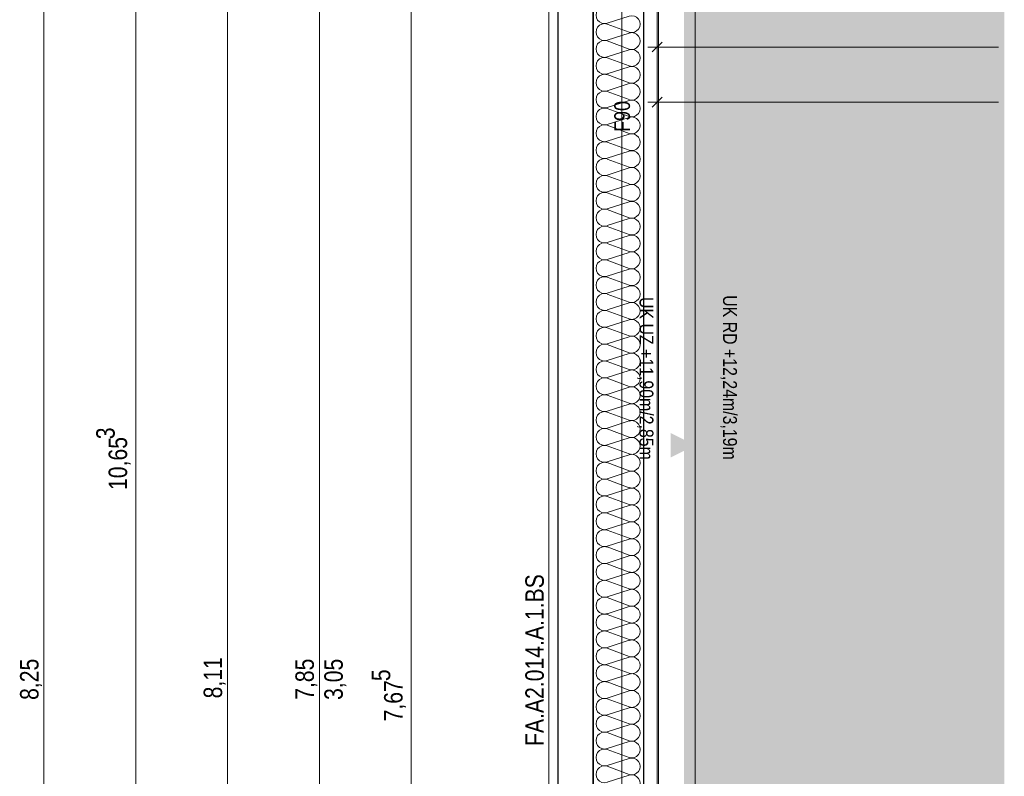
# Model space of a CAD drawing. Extents: x -620 to 300, y 62 to 1112.
# Tile 114 of 200: x -31 to 77, y 457 to 539. Entities that reach past the tile are written whole.
import ezdxf
from ezdxf.lldxf.tags import DXFTag

# ---------------------------------------------------------------- set-up
doc = ezdxf.new("R2010")
doc.units = 0
doc.layers.get('0').update_dxf_attribs({"lineweight": 13})
for name, color, linetype, lineweight, true_color in [('30 -33 Aussenwände- 7 Fassade_ Elemente', 7, 'Continuous', 9, 0x00aacc), ('30 -35 Decken- 1 Konstruktion-Träger- Stahlbeton', 7, 'Continuous', 13, 0x33aa00), ('70 -72 Beschriftung- 1 Beschriftung allgemein', 7, 'Continuous', 9, 0xff6633), ('70 -76 Bemaßung- 2 Allgemein', 9, 'Continuous', 5, 0x808080), ('iwb_Layout BA_Markierung', 7, 'Continuous', 9, 0xbadcdc)]:
    doc.layers.add(name, color=color, linetype=linetype, lineweight=lineweight, true_color=true_color)
doc.layers.add('70 -71 Achsen- 1 Gebäudeachsen', color=7, linetype='STRICHPUNKT2-A06CPVM0L0', lineweight=18)
doc.layers.add('70 -75 Raumstempel- 3 Wandstempel', color=7, linetype='Continuous', lineweight=50)
doc.styles.get("Standard").update_dxf_attribs({"font": 'ARIALN.TTF'})
tags = doc.linetypes.add('grob-A06CPVLVL0', pattern=[14, 3, -8, 3]).pattern_tags.tags
tags[8:9] = [DXFTag(74, 4), DXFTag(75, 0), DXFTag(340, '0'), DXFTag(46, 0.0), DXFTag(50, 0.0), DXFTag(44, 0.0), DXFTag(45, 0.0)]
tags[6:7] = [DXFTag(74, 4), DXFTag(75, 0), DXFTag(340, '0'), DXFTag(46, 0.0), DXFTag(50, 0.0), DXFTag(44, 0.0), DXFTag(45, 0.0)]
tags[4:5] = [DXFTag(74, 4), DXFTag(75, 0), DXFTag(340, '0'), DXFTag(46, 0.0), DXFTag(50, 0.0), DXFTag(44, 0.0), DXFTag(45, 0.0)]
tags = doc.linetypes.add('STRICHPUNKT2-A06CPVM0L0', pattern=[12.7, 6.35, -3.175, 0, -3.175]).pattern_tags.tags
tags[10:11] = [DXFTag(74, 4), DXFTag(75, 0), DXFTag(340, '0'), DXFTag(46, 0.0), DXFTag(50, 0.0), DXFTag(44, 0.0), DXFTag(45, 0.0)]
tags[8:9] = [DXFTag(74, 4), DXFTag(75, 0), DXFTag(340, '0'), DXFTag(46, 0.0), DXFTag(50, 0.0), DXFTag(44, 0.0), DXFTag(45, 0.0)]
tags[6:7] = [DXFTag(74, 4), DXFTag(75, 0), DXFTag(340, '0'), DXFTag(46, 0.0), DXFTag(50, 0.0), DXFTag(44, 0.0), DXFTag(45, 0.0)]
tags[4:5] = [DXFTag(74, 4), DXFTag(75, 0), DXFTag(340, '0'), DXFTag(46, 0.0), DXFTag(50, 0.0), DXFTag(44, 0.0), DXFTag(45, 0.0)]

# ---------------------------------------------------------------- blocks, each defined once
blk = doc.blocks.new('Polygon-A06CPVLPL0')
at = {"color": 0, "linetype": 'ByBlock', "lineweight": -2, "ltscale": 0.13}
blk.add_solid([(41.66, 86.61), (41.5, 1083.81), (76.5, 86.52), (76.5, 1083.81)], dxfattribs=at)
blk = doc.blocks.new('Referenz-A06CPVM1L0')
at = {"layer": '30 -33 Aussenwände- 7 Fassade_ Elemente', "color": 0, "linetype": 'Continuous', "lineweight": 25, "ltscale": 0.25}
for p, q in [((31.72, 384.61), (31.72, 549.61)), ((37.18, 545.11), (37.18, 389.11)), ((27.88, 389.61), (27.88, 544.61)), ((31.72, 544.61), (31.72, 389.61))]:
    blk.add_line(p, q, dxfattribs=at)
at = {"layer": '30 -33 Aussenwände- 7 Fassade_ Elemente', "color": 0, "linetype": 'Continuous', "ltscale": 0.13}
for p, q in [((26.88, 548.21), (26.88, 386.01)), ((38.68, 389.11), (38.68, 545.11)), ((33.22, 538.71), (35.62, 539.48)), ((35.62, 537.73), (33.22, 538.62)), ((33.22, 536.87), (35.62, 537.64)), ((35.62, 535.9), (33.22, 536.78)), ((33.22, 535.03), (35.62, 535.81)), ((35.62, 534.06), (33.22, 534.94)), ((33.22, 533.2), (35.62, 533.97)), ((35.62, 532.22), (33.22, 533.11)), ((33.22, 531.36), (35.62, 532.13)), ((35.62, 530.38), (33.22, 531.27)), ((33.22, 529.52), (35.62, 530.29)), ((35.62, 528.54), (33.22, 529.43)), ((33.22, 527.68), (35.62, 528.45)), ((35.62, 526.7), (33.22, 527.59)), ((33.22, 525.84), (35.62, 526.61)), ((35.62, 524.86), (33.22, 525.75)), ((33.22, 524), (35.62, 524.77)), ((35.62, 523.03), (33.22, 523.91)), ((33.22, 522.16), (35.62, 522.94)), ((35.62, 521.19), (33.22, 522.07)), ((33.22, 520.33), (35.62, 521.1)), ((35.62, 519.35), (33.22, 520.24)), ((33.22, 518.49), (35.62, 519.26)), ((35.62, 517.51), (33.22, 518.4)), ((33.22, 516.65), (35.62, 517.42)), ((35.62, 515.67), (33.22, 516.56)), ((33.22, 514.81), (35.62, 515.58)), ((35.62, 513.83), (33.22, 514.72)), ((33.22, 512.97), (35.62, 513.74)), ((35.62, 511.99), (33.22, 512.88)), ((33.22, 511.13), (35.62, 511.9)), ((35.62, 510.16), (33.22, 511.04)), ((33.22, 509.29), (35.62, 510.07)), ((35.62, 508.32), (33.22, 509.2)), ((33.22, 507.46), (35.62, 508.23)), ((35.62, 506.48), (33.22, 507.37)), ((33.22, 505.62), (35.62, 506.39)), ((35.62, 504.64), (33.22, 505.53)), ((33.22, 503.78), (35.62, 504.55)), ((35.62, 502.8), (33.22, 503.69)), ((33.22, 501.94), (35.62, 502.71)), ((35.62, 500.96), (33.22, 501.85)), ((33.22, 500.1), (35.62, 500.87)), ((35.62, 499.12), (33.22, 500.01)), ((33.22, 498.26), (35.62, 499.03)), ((35.62, 497.29), (33.22, 498.17)), ((33.22, 496.42), (35.62, 497.2)), ((35.62, 495.45), (33.22, 496.33)), ((33.22, 494.59), (35.62, 495.36)), ((35.62, 493.61), (33.22, 494.5)), ((33.22, 492.75), (35.62, 493.52)), ((35.62, 491.77), (33.22, 492.66)), ((33.22, 490.91), (35.62, 491.68)), ((35.62, 489.93), (33.22, 490.82)), ((33.22, 489.07), (35.62, 489.84)), ((35.62, 488.09), (33.22, 488.98)), ((33.22, 487.23), (35.62, 488)), ((35.62, 486.25), (33.22, 487.14)), ((33.22, 485.39), (35.62, 486.16)), ((35.62, 484.42), (33.22, 485.3)), ((33.22, 483.56), (35.62, 484.33)), ((35.62, 482.58), (33.22, 483.47)), ((33.22, 481.72), (35.62, 482.49)), ((35.62, 480.74), (33.22, 481.63)), ((33.22, 479.88), (35.62, 480.65)), ((35.62, 478.9), (33.22, 479.79)), ((33.22, 478.04), (35.62, 478.81)), ((35.62, 477.06), (33.22, 477.95)), ((33.22, 476.2), (35.62, 476.97)), ((35.62, 475.22), (33.22, 476.11)), ((33.22, 474.36), (35.62, 475.13)), ((35.62, 473.39), (33.22, 474.27)), ((33.22, 472.52), (35.62, 473.3)), ((35.62, 471.55), (33.22, 472.43)), ((33.22, 470.69), (35.62, 471.46)), ((35.62, 469.71), (33.22, 470.6)), ((33.22, 468.85), (35.62, 469.62)), ((35.62, 467.87), (33.22, 468.76)), ((33.22, 467.01), (35.62, 467.78)), ((35.62, 466.03), (33.22, 466.92)), ((33.22, 465.17), (35.62, 465.94)), ((35.62, 464.19), (33.22, 465.08)), ((33.22, 463.33), (35.62, 464.1)), ((35.62, 462.35), (33.22, 463.24)), ((33.22, 461.49), (35.62, 462.26)), ((35.62, 460.52), (33.22, 461.4)), ((33.22, 459.65), (35.62, 460.43)), ((35.62, 458.68), (33.22, 459.56)), ((33.22, 457.82), (35.62, 458.59)), ((35.62, 456.84), (33.22, 457.73)), ((33.22, 455.98), (35.62, 456.75))]:
    blk.add_line(p, q, dxfattribs=at)
for centre, major_axis, end_param in [((32.94, 539.59), (0.282, 0.874), 3.764652), ((35.91, 538.61), (-0.282, -0.874), 3.765224), ((32.94, 537.75), (0.282, 0.874), 3.764652), ((35.91, 536.77), (-0.282, -0.874), 3.765224), ((32.94, 535.91), (0.282, 0.874), 3.764652), ((35.91, 534.93), (-0.282, -0.874), 3.765224), ((32.94, 534.07), (0.282, 0.874), 3.764652), ((32.94, 532.23), (0.282, 0.874), 3.764652), ((35.91, 533.09), (-0.282, -0.874), 3.765224), ((35.91, 531.25), (-0.282, -0.874), 3.765224), ((32.94, 530.39), (0.282, 0.874), 3.764652), ((35.91, 529.42), (-0.282, -0.874), 3.765224), ((32.94, 528.55), (0.282, 0.874), 3.764652), ((35.91, 527.58), (-0.282, -0.874), 3.765224), ((32.94, 526.72), (0.282, 0.874), 3.764652), ((35.91, 525.74), (-0.282, -0.874), 3.765224), ((32.94, 524.88), (0.282, 0.874), 3.764652), ((35.91, 523.9), (-0.282, -0.874), 3.765224), ((32.94, 523.04), (0.282, 0.874), 3.764652), ((35.91, 522.06), (-0.282, -0.874), 3.765224), ((32.94, 521.2), (0.282, 0.874), 3.764652), ((32.94, 519.36), (0.282, 0.874), 3.764652), ((35.91, 520.22), (-0.282, -0.874), 3.765224), ((35.91, 518.38), (-0.282, -0.874), 3.765224), ((32.94, 517.52), (0.282, 0.874), 3.764652), ((35.91, 516.55), (-0.282, -0.874), 3.765224), ((32.94, 515.68), (0.282, 0.874), 3.764652), ((35.91, 514.71), (-0.282, -0.874), 3.765224), ((32.94, 513.85), (0.282, 0.874), 3.764652), ((35.91, 512.87), (-0.282, -0.874), 3.765224), ((32.94, 512.01), (0.282, 0.874), 3.764652), ((35.91, 511.03), (-0.282, -0.874), 3.765224), ((32.94, 510.17), (0.282, 0.874), 3.764652), ((35.91, 509.19), (-0.282, -0.874), 3.765224), ((32.94, 508.33), (0.282, 0.874), 3.764652), ((32.94, 506.49), (0.282, 0.874), 3.764652), ((35.91, 507.35), (-0.282, -0.874), 3.765224), ((35.91, 505.51), (-0.282, -0.874), 3.765224), ((32.94, 504.65), (0.282, 0.874), 3.764652), ((35.91, 503.68), (-0.282, -0.874), 3.765224), ((32.94, 502.81), (0.282, 0.874), 3.764652), ((35.91, 501.84), (-0.282, -0.874), 3.765224), ((32.94, 500.98), (0.282, 0.874), 3.764652), ((35.91, 500), (-0.282, -0.874), 3.765224), ((32.94, 499.14), (0.282, 0.874), 3.764652), ((35.91, 498.16), (-0.282, -0.874), 3.765224), ((32.94, 497.3), (0.282, 0.874), 3.764652), ((35.91, 496.32), (-0.282, -0.874), 3.765224), ((32.94, 495.46), (0.282, 0.874), 3.764652), ((32.94, 493.62), (0.282, 0.874), 3.764652), ((35.91, 494.48), (-0.282, -0.874), 3.765224), ((35.91, 492.64), (-0.282, -0.874), 3.765224), ((32.94, 491.78), (0.282, 0.874), 3.764652), ((35.91, 490.81), (-0.282, -0.874), 3.765224), ((32.94, 489.94), (0.282, 0.874), 3.764652), ((35.91, 488.97), (-0.282, -0.874), 3.765224), ((32.94, 488.11), (0.282, 0.874), 3.764652), ((35.91, 487.13), (-0.282, -0.874), 3.765224), ((32.94, 486.27), (0.282, 0.874), 3.764652), ((35.91, 485.29), (-0.282, -0.874), 3.765224), ((32.94, 484.43), (0.282, 0.874), 3.764652), ((35.91, 483.45), (-0.282, -0.874), 3.765224), ((32.94, 482.59), (0.282, 0.874), 3.764652), ((32.94, 480.75), (0.282, 0.874), 3.764652), ((35.91, 481.61), (-0.282, -0.874), 3.765224), ((35.91, 479.78), (-0.282, -0.874), 3.765224), ((32.94, 478.91), (0.282, 0.874), 3.764652), ((35.91, 477.94), (-0.282, -0.874), 3.765224), ((32.94, 477.08), (0.282, 0.874), 3.764652), ((35.91, 476.1), (-0.282, -0.874), 3.765224), ((32.94, 475.24), (0.282, 0.874), 3.764652), ((35.91, 474.26), (-0.282, -0.874), 3.765224), ((32.94, 473.4), (0.282, 0.874), 3.764652), ((35.91, 472.42), (-0.282, -0.874), 3.765224), ((32.94, 471.56), (0.282, 0.874), 3.764652), ((35.91, 470.58), (-0.282, -0.874), 3.765224), ((32.94, 469.72), (0.282, 0.874), 3.764652), ((32.94, 467.88), (0.282, 0.874), 3.764652), ((35.91, 468.74), (-0.282, -0.874), 3.765224), ((35.91, 466.91), (-0.282, -0.874), 3.765224), ((32.94, 466.04), (0.282, 0.874), 3.764652), ((35.91, 465.07), (-0.282, -0.874), 3.765224), ((32.94, 464.21), (0.282, 0.874), 3.764652), ((35.91, 463.23), (-0.282, -0.874), 3.765224), ((32.94, 462.37), (0.282, 0.874), 3.764652), ((35.91, 461.39), (-0.282, -0.874), 3.765224), ((32.94, 460.53), (0.282, 0.874), 3.764652), ((35.91, 459.55), (-0.282, -0.874), 3.765224), ((32.94, 458.69), (0.282, 0.874), 3.764652), ((35.91, 457.71), (-0.282, -0.874), 3.765224), ((32.94, 456.85), (0.282, 0.874), 3.764652), ((35.91, 455.87), (-0.282, -0.874), 3.765224)]:
    blk.add_ellipse(centre, major_axis=major_axis, ratio=1, start_param=0, end_param=end_param, dxfattribs=at)
at = {"layer": '30 -35 Decken- 1 Konstruktion-Träger- Stahlbeton', "color": 0, "linetype": 'grob-A06CPVLVL0', "lineweight": -2, "ltscale": 0.13}
for p, q in [((34.82, 388.61), (34.82, 605.61)), ((42.82, 388.61), (42.82, 605.61))]:
    blk.add_line(p, q, dxfattribs=at)
at = {"layer": '70 -71 Achsen- 1 Gebäudeachsen', "color": 0, "linetype": 'STRICHPUNKT2-A06CPVM0L0', "ltscale": 0.18}
blk.add_line((38.82, 1084.55), (38.82, 85.11), dxfattribs=at)
at = {"layer": '70 -76 Bemaßung- 2 Allgemein', "color": 0, "linetype": 'Continuous', "ltscale": 0.13}
for p, q in [((-18.12, 385.67), (-18.12, 596.61)), ((-28.12, 385.67), (-28.12, 548.55)), ((-8.12, 387.07), (-8.12, 547.15)), ((1.88, 389.67), (1.88, 544.55)), ((11.88, 389.67), (11.88, 541.05)), ((38.68, 538.61), (38.68, 535.11)), ((37.68, 536.11), (39.74, 536.11)), ((75.88, 536.11), (39.74, 536.11)), ((38.68, 532.61), (38.68, 529.11)), ((37.68, 530.11), (39.74, 530.11)), ((75.88, 530.11), (39.74, 530.11))]:
    blk.add_line(p, q, dxfattribs=at)
at = {"layer": '70 -76 Bemaßung- 2 Allgemein', "color": 0, "linetype": 'Continuous', "lineweight": 20, "ltscale": 0.2}
for p, q in [((38.15, 535.58), (39.21, 536.64)), ((38.15, 529.58), (39.21, 530.64))]:
    blk.add_line(p, q, dxfattribs=at)
at = {"layer": '70 -76 Bemaßung- 2 Allgemein', "color": 0, "lineweight": 0}
for points in [[(40.15, 491.38), (42.82, 492.71), (40.15, 494.05)], [(45.49, 491.38), (42.82, 492.71), (45.49, 494.05)]]:
    blk.add_solid(points, dxfattribs=at)
at = {"layer": '70 -72 Beschriftung- 1 Beschriftung allgemein', "color": 0, "linetype": 'Continuous', "ltscale": 0.13, "insert": (24.32, 459.94), "char_height": 2.0138, "attachment_point": 1, "rotation": 90}
blk.add_mtext('{\\fArial Narrow;FA.A2.014.A.1.BS}', dxfattribs=at)
at = {"layer": '70 -75 Raumstempel- 3 Wandstempel', "color": 0, "linetype": 'Continuous', "ltscale": 0.5, "insert": (34.01, 526.86), "char_height": 1.7117, "attachment_point": 1, "rotation": 90}
blk.add_mtext('{\\fArial Narrow;F90}', dxfattribs=at)
at = {"layer": '70 -76 Bemaßung- 2 Allgemein', "color": 0, "linetype": 'Continuous', "ltscale": 0.13, "attachment_point": 1}
for s, insert, char_height, rotation in [('{\\fArial Narrow;UK UZ +11,90m/2,85m}', (38.27, 508.87), 1.5103, 270), ('{\\fArial Narrow;UK RD +12,24m/3,19m}', (47.37, 509.07), 1.5103, 270), ('{\\fArial Narrow;3}', (-22.43, 493.37), 2.0138, 90), ('{\\fArial Narrow;10,65}', (-21.08, 487.84), 2.0138, 90), ('{\\fArial Narrow;8,25}', (-30.73, 464.96), 2.0138, 90), ('{\\fArial Narrow;8,11}', (-10.73, 465.13), 2.0138, 90), ('{\\fArial Narrow;7,85}', (-0.73, 464.97), 2.0138, 90), ('{\\fArial Narrow;3,05}', (2.42, 464.96), 2.0138, 90), ('{\\fArial Narrow;5}', (7.59, 467.01), 2.0138, 90), ('{\\fArial Narrow;7,67}', (8.93, 462.62), 2.0138, 90)]:
    blk.add_mtext(s, dxfattribs=dict(at, insert=insert, char_height=char_height, rotation=rotation))

msp = doc.modelspace()

# ---------------------------------------------------------------- block references
at = {"color": 8, "lineweight": 13, "ltscale": 0.13, "true_color": 0x808080}
msp.add_blockref('Referenz-A06CPVM1L0', (0, 0), dxfattribs=at)
at = {"layer": 'iwb_Layout BA_Markierung', "ltscale": 0.13}
msp.add_blockref('Polygon-A06CPVLPL0', (0, 0), dxfattribs=at)

doc.saveas('drawing.dxf')
